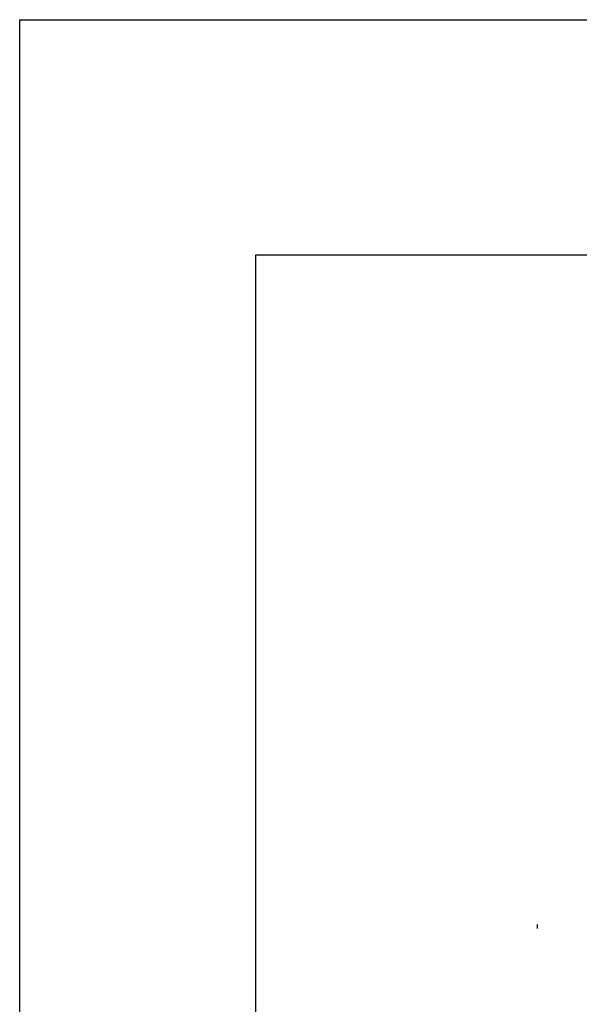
# Model space of a CAD drawing. Header units: metres. Extents: x 1704 to 4131, y 3282 to 4241.
# Tile 63 of 78: x 2244.01 to 2248.76, y 4228.66 to 4237.01. Entities that reach past the tile are written whole.
import ezdxf

# ---------------------------------------------------------------- set-up
doc = ezdxf.new("R2010")
doc.units = ezdxf.units.M
doc.layers.add('Dibujo', color=7, linetype='Continuous')
doc.layers.add('P', color=250, linetype='Continuous', lineweight=100)

msp = doc.modelspace()

# ---------------------------------------------------------------- linework, layer by layer
at = {"layer": 'Dibujo', "color": 0, "linetype": 'ByBlock'}
for p, q in [((2244.0098, 4237.0141), (2265.0098, 4237.0141)), ((2244.0098, 4207.3141), (2244.0098, 4237.0141)), ((2244.0098, 4237.0141), (2247.0098, 4237.0141)), ((2244.0098, 4237.0141), (2246.5098, 4237.0141)), ((2246.0098, 4235.0141), (2246.0098, 4209.3141)), ((2263.0098, 4235.0141), (2246.0098, 4235.0141))]:
    msp.add_line(p, q, dxfattribs=at)
at = {"layer": 'P', "color": 0, "linetype": 'Continuous'}
msp.add_lwpolyline([(2248.3964, 4229.3169), (2248.4056, 4229.3169)], dxfattribs=at)

doc.saveas('drawing.dxf')
